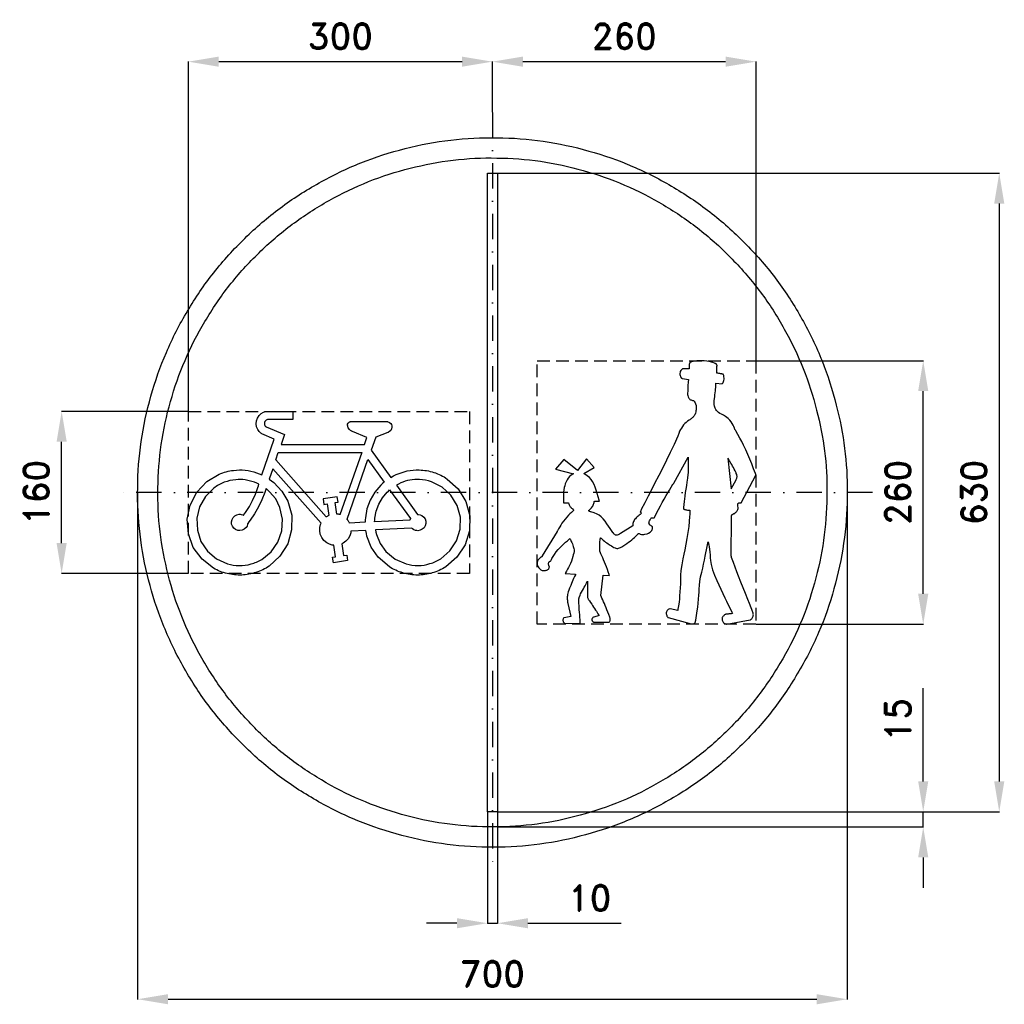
# Model space of a CAD drawing. Header units: millimetres. Extents: x -466 to 505, y -505 to 466.
import ezdxf

# ---------------------------------------------------------------- set-up
doc = ezdxf.new("R2010")
doc.units = ezdxf.units.MM
doc.header["$LTSCALE"] = 5
doc.linetypes.add('ČERCHOVANÁX2', pattern=[2, 1, -0.5, 0, -0.5])
doc.linetypes.add('ČÁRKOVANÁX2', pattern=[1.5, 1, -0.5])
doc.layers.add('Kóty', color=2, linetype='Continuous')
doc.layers.add('Značka', color=7, linetype='Continuous')
doc.styles.get("Standard").update_dxf_attribs({"font": 'romand.shx', "height": 25})
doc.dimstyles.get("Standard").update_dxf_attribs({"dimtxt": 25, "dimasz": 30, "dimexe": 0.18, "dimexo": 0.0625, "dimgap": 12.5, "dimtad": 1, "dimdec": 0, "dimzin": 0, "dimdsep": 46, "dimtxsty": 'Standard', "dimcen": 0.09, "dimadec": 0, "dimazin": 0, "dimtfac": 1, "dimtdec": 0, "dimtofl": 0, "dimtmove": 0, "dimatfit": 3, "dimfxl": 1, "dimtolj": 1, "dimtzin": 0, "dimarcsym": 0})

# ---------------------------------------------------------------- blocks, each defined once
blk = doc.blocks.new('*D2')
at = {"layer": 'Defpoints', "color": 0, "transparency": 16777216}
for p in [(-425, 80), (-300, 80), (-300, -80)]:
    blk.add_point(p, dxfattribs=at)
at = {"layer": 'Kóty', "color": 0, "lineweight": -2, "transparency": 16777216}
for p, q in [((-300.0625, 80), (-425.18, 80)), ((-425, -50), (-425, 50)), ((-300.0625, -80), (-425.18, -80))]:
    blk.add_line(p, q, dxfattribs=at)
at = {"layer": 'Kóty', "color": 0, "transparency": 16777216}
for points in [[(-430, 50), (-420, 50), (-425, 80)], [(-430, -50), (-420, -50), (-425, -80)]]:
    blk.add_solid(points, dxfattribs=at)
at = {"layer": 'Kóty', "color": 0, "transparency": 16777216, "insert": (-450, 0), "char_height": 25, "attachment_point": 5, "rotation": 90}
blk.add_mtext('\\A1;160', dxfattribs=at)
blk = doc.blocks.new('*D3')
at = {"layer": 'Defpoints', "color": 0, "transparency": 16777216}
for p in [(260, 130), (425, 130), (260, -130)]:
    blk.add_point(p, dxfattribs=at)
at = {"layer": 'Kóty', "color": 0, "lineweight": -2, "transparency": 16777216}
for p, q in [((260.0625, 130), (425.18, 130)), ((425, -100), (425, 100)), ((260.0625, -130), (425.18, -130))]:
    blk.add_line(p, q, dxfattribs=at)
at = {"layer": 'Kóty', "color": 0, "transparency": 16777216}
for points in [[(420, 100), (430, 100), (425, 130)], [(420, -100), (430, -100), (425, -130)]]:
    blk.add_solid(points, dxfattribs=at)
at = {"layer": 'Kóty', "color": 0, "transparency": 16777216, "insert": (400, 0), "char_height": 25, "attachment_point": 5, "rotation": 90}
blk.add_mtext('\\A1;260', dxfattribs=at)
blk = doc.blocks.new('*D4')
at = {"layer": 'Defpoints', "color": 0, "transparency": 16777216}
for p in [(0, 425.03), (0, 375.06), (-300, 80)]:
    blk.add_point(p, dxfattribs=at)
at = {"layer": 'Kóty', "color": 0, "lineweight": -2, "transparency": 16777216}
for p, q in [((-300, 80.06), (-300, 425.21)), ((-270, 425.03), (-30, 425.03)), ((0, 375.12), (0, 425.21))]:
    blk.add_line(p, q, dxfattribs=at)
at = {"layer": 'Kóty', "color": 0, "transparency": 16777216}
for points in [[(-270, 430.03), (-270, 420.03), (-300, 425.03)], [(-30, 430.03), (-30, 420.03), (0, 425.03)]]:
    blk.add_solid(points, dxfattribs=at)
at = {"layer": 'Kóty', "color": 0, "transparency": 16777216, "insert": (-150, 450.03), "char_height": 25, "attachment_point": 5}
blk.add_mtext('\\A1;300', dxfattribs=at)
blk = doc.blocks.new('*D5')
at = {"layer": 'Defpoints', "color": 0, "transparency": 16777216}
for p in [(260.06, 425.03), (0, 375), (260.06, 130)]:
    blk.add_point(p, dxfattribs=at)
at = {"layer": 'Kóty', "color": 0, "lineweight": -2, "transparency": 16777216}
for p, q in [((0, 375.06), (0, 425.21)), ((30, 425.03), (230.06, 425.03)), ((260.06, 130.06), (260.06, 425.21))]:
    blk.add_line(p, q, dxfattribs=at)
at = {"layer": 'Kóty', "color": 0, "transparency": 16777216}
for points in [[(30, 430.03), (30, 420.03), (0, 425.03)], [(230.06, 430.03), (230.06, 420.03), (260.06, 425.03)]]:
    blk.add_solid(points, dxfattribs=at)
at = {"layer": 'Kóty', "color": 0, "transparency": 16777216, "insert": (130.03, 450.03), "char_height": 25, "attachment_point": 5}
blk.add_mtext('\\A1;260', dxfattribs=at)
blk = doc.blocks.new('*D6')
at = {"layer": 'Defpoints', "color": 0, "transparency": 16777216}
for p in [(-5, -315), (5, -315), (5, -425.03)]:
    blk.add_point(p, dxfattribs=at)
at = {"layer": 'Kóty', "color": 0, "lineweight": -2, "transparency": 16777216}
for p, q in [((-5, -315.06), (-5, -425.21)), ((5, -315.06), (5, -425.21)), ((-35, -425.03), (-65, -425.03)), ((35, -425.03), (126.9, -425.03))]:
    blk.add_line(p, q, dxfattribs=at)
at = {"layer": 'Kóty', "color": 0, "transparency": 16777216}
for points in [[(-35, -420.03), (-35, -430.03), (-5, -425.03)], [(35, -420.03), (35, -430.03), (5, -425.03)]]:
    blk.add_solid(points, dxfattribs=at)
at = {"layer": 'Kóty', "color": 0, "transparency": 16777216, "insert": (95.95, -400.03), "char_height": 25, "attachment_point": 5}
blk.add_mtext('\\A1;10', dxfattribs=at)
blk = doc.blocks.new('*D7')
at = {"layer": 'Defpoints', "color": 0, "transparency": 16777216}
for p in [(-350.05, 0), (350, 0), (350, -500.03)]:
    blk.add_point(p, dxfattribs=at)
at = {"layer": 'Kóty', "color": 0, "lineweight": -2, "transparency": 16777216}
for p, q in [((-350.05, -0.06), (-350.05, -500.21)), ((350, -0.06), (350, -500.21)), ((-320.05, -500.03), (320, -500.03))]:
    blk.add_line(p, q, dxfattribs=at)
at = {"layer": 'Kóty', "color": 0, "transparency": 16777216}
for points in [[(-320.05, -495.03), (-320.05, -505.03), (-350.05, -500.03)], [(320, -495.03), (320, -505.03), (350, -500.03)]]:
    blk.add_solid(points, dxfattribs=at)
at = {"layer": 'Kóty', "color": 0, "transparency": 16777216, "insert": (-0.03, -475.03), "char_height": 25, "attachment_point": 5}
blk.add_mtext('\\A1;700', dxfattribs=at)
blk = doc.blocks.new('*D8')
at = {"layer": 'Defpoints', "color": 0, "transparency": 16777216}
for p in [(5, 315), (5, -315.0625), (500, -315.0625)]:
    blk.add_point(p, dxfattribs=at)
at = {"layer": 'Kóty', "color": 0, "lineweight": -2, "transparency": 16777216}
for p, q in [((5.0625, 315), (500.18, 315)), ((500, 285), (500, -285.0625)), ((5.0625, -315.0625), (500.18, -315.0625))]:
    blk.add_line(p, q, dxfattribs=at)
at = {"layer": 'Kóty', "color": 0, "transparency": 16777216}
for points in [[(495, 285), (505, 285), (500, 315)], [(495, -285.0625), (505, -285.0625), (500, -315.0625)]]:
    blk.add_solid(points, dxfattribs=at)
at = {"layer": 'Kóty', "color": 0, "transparency": 16777216, "insert": (475, -0.03125), "char_height": 25, "attachment_point": 5, "rotation": 90}
blk.add_mtext('\\A1;630', dxfattribs=at)
blk = doc.blocks.new('*D9')
at = {"layer": 'Defpoints', "color": 0, "transparency": 16777216}
for p in [(5.06, -315.06), (425, -315.06), (5, -330.02)]:
    blk.add_point(p, dxfattribs=at)
at = {"layer": 'Kóty', "color": 0, "lineweight": -2, "transparency": 16777216}
for p, q in [((425, -285.06), (425, -193.16)), ((5.12, -315.06), (425.18, -315.06)), ((5.06, -330.02), (425.18, -330.02)), ((425, -360.02), (425, -390.02))]:
    blk.add_line(p, q, dxfattribs=at)
at = {"layer": 'Kóty', "color": 0, "transparency": 16777216}
for points in [[(420, -285.06), (430, -285.06), (425, -315.06)], [(420, -360.02), (430, -360.02), (425, -330.02)]]:
    blk.add_solid(points, dxfattribs=at)
at = {"layer": 'Kóty', "color": 0, "transparency": 16777216, "insert": (400, -224.11), "char_height": 25, "attachment_point": 5, "rotation": 90}
blk.add_mtext('\\A1;15', dxfattribs=at)

msp = doc.modelspace()

# ---------------------------------------------------------------- linework, layer by layer
at = {"layer": 'Kóty'}
for points in [[(425, -330.017), (425, -315.063)], [(-5, -425.029), (5, -425.029)]]:
    msp.add_lwpolyline(points, dxfattribs=at)
at = {"layer": 'Značka', "color": 6, "linetype": 'ČERCHOVANÁX2', "lineweight": 25, "ltscale": 5}
for p, q in [((0, 375), (0, -375)), ((375, 0), (-375, 0))]:
    msp.add_line(p, q, dxfattribs=at)
at = {"layer": 'Značka', "color": 5}
for points in [[(350, 0), (350, -2.291), (350, -4.581, -0.0321663), (346.5, -50.208, -0.0357268), (336.9, -95.004, -0.0366679), (321.8, -138.262, -0.0347487), (300.8, -178.953, -0.0340422), (275, -216.774, -0.0344423), (244.2, -250.706, -0.0345546), (209.5, -280.563, -0.0344262), (171, -305.374, -0.034386), (129.7, -325.223, -0.0344168), (86.2, -339.231, -0.0344232), (41.2, -347.724, -0.0344159), (-4.6, -349.97, -0.0344167), (-50.2, -346.527, -0.034417), (-95, -336.859, -0.0344219), (-138.2, -321.716, -0.0344258), (-179, -300.792, -0.0344196), (-216.8, -274.979, -0.0344135), (-250.7, -244.227, -0.0344027), (-280.6, -209.504, -0.0344212), (-305.4, -171.017, -0.0344081), (-325.2, -129.751, -0.0344167), (-339.2, -86.154, -0.034422), (-347.7, -41.156, -0.0344239), (-350, 4.581, -0.0344186), (-346.5, 50.244, -0.0344066), (-336.9, 95.004, -0.0344079), (-321.7, 138.22, -0.0344215), (-300.8, 178.953, -0.0344123), (-275, 216.776, -0.0344159), (-244.2, 250.706, -0.0344112), (-209.5, 280.56, -0.0344102), (-171, 305.374, -0.0344135), (-129.8, 325.224, -0.0344133), (-86.2, 339.231, -0.0344178), (-41.2, 347.724, -0.0344147), (4.6, 349.97, -0.0344183), (50.2, 346.527, -0.0344185), (95, 336.859, -0.0344139), (138.2, 321.715, -0.0344122), (179, 300.792, -0.034421), (216.8, 274.98, -0.0343987), (250.7, 244.227, -0.0344281), (280.6, 209.501, -0.0344954), (305.4, 171.017, -0.0344081), (325.2, 129.763, -0.0340917), (339.2, 86.154, -0.0328069), (347.5, 43.384, -0.0342764), (350, 0)], [(330, 0), (330, -2.16), (330, -4.32, -0.0321676), (326.7, -47.339, -0.0357412), (317.6, -89.575, -0.0366598), (303.4, -130.361, -0.0347689), (283.6, -168.727, -0.0340415), (259.3, -204.387, -0.0344506), (230.3, -236.38, -0.034559), (197.5, -264.531, -0.0344287), (161.2, -287.924, -0.034392), (122.3, -306.639, -0.034413), (81.2, -319.846, -0.0344226), (38.8, -327.854, -0.0344166), (-4.3, -329.972, -0.0344155), (-47.4, -326.726, -0.0344178), (-89.6, -317.61, -0.0344206), (-130.3, -303.332, -0.0344145), (-168.7, -283.604, -0.034423), (-204.4, -259.266, -0.034424), (-236.4, -230.271, -0.0344207), (-264.5, -197.532, -0.0344091), (-287.9, -161.245, -0.0344122), (-306.6, -122.337, -0.0343888), (-319.8, -81.231, -0.0343928), (-327.9, -38.804, -0.034449), (-330, 4.32, -0.0344398), (-326.7, 47.373, -0.0344103), (-317.6, 89.575, -0.0344275), (-303.3, 130.322, -0.0344042), (-283.6, 168.727, -0.0344117), (-259.3, 204.389, -0.034409), (-230.3, 236.38, -0.0344094), (-197.5, 264.528, -0.0344108), (-161.2, 287.924, -0.0344214), (-122.3, 306.639, -0.0344114), (-81.2, 319.846, -0.034423), (-38.8, 327.854, -0.0344179), (4.3, 329.972, -0.0344171), (47.4, 326.726, -0.0344183), (89.6, 317.61, -0.0344109), (130.3, 303.332, -0.0344202), (168.7, 283.604, -0.0344124), (204.4, 259.267, -0.034393), (236.4, 230.271, -0.0344124), (264.5, 197.529, -0.0344903), (287.9, 161.245, -0.0344317), (306.6, 122.348, -0.034062), (319.8, 81.231, -0.032789), (327.7, 40.905, -0.034256), (330, 0)], [(90.1, 18.544), (100.2, 24.625), (92.7, 33.321), (83.9, 21.488), (70.4, 32.471), (62.2, 22.889), (80, 18.394), (79.7, 18.269), (79.4, 18.141), (77.6, 17.096), (76, 15.749), (74.7, 14.229), (73.6, 12.528), (72.6, 10.552), (71.8, 8.484), (71.3, 6.617), (70.8, 4.721), (70.4, 2.502), (70.1, 0.267), (70.1, -0.148), (70, -0.563), (70.1, -10.131), (75.1, -10.203), (75.2, -10.341), (75.2, -10.479), (75.4, -11.346), (75.7, -12.188), (76.1, -12.867), (76.4, -13.513), (76.8, -14.084), (77.3, -14.62), (77.7, -15.023), (78.1, -15.404), (78.6, -15.869), (79.2, -16.32), (79.4, -16.548), (79.7, -16.797), (79.8, -16.942), (79.9, -17.099), (80, -17.206), (80, -17.319), (80, -17.425), (80, -17.533), (80, -17.639), (80, -17.742), (79.9, -17.83), (79.9, -17.913), (79.8, -18.01), (79.7, -18.099), (79.7, -18.124), (79.7, -18.149), (79.4, -18.402), (79.1, -18.655), (78.5, -19.167), (77.9, -19.688), (76.5, -21.014), (75.1, -22.388), (73.3, -24.278), (71.7, -26.247), (70.1, -28.288), (68.6, -30.399), (67.4, -32.144), (66.4, -33.927), (65.2, -35.881), (64.2, -37.875), (64, -38.233), (63.9, -38.593), (49.2, -62.674), (49.2, -62.712), (49.2, -62.75), (49.1, -62.963), (49, -63.158), (48.9, -63.315), (48.7, -63.451), (48.5, -63.592), (48.3, -63.716), (48.1, -63.831), (47.9, -63.945), (47.6, -64.1), (47.4, -64.267), (46, -65.425), (44.9, -66.899), (44.5, -67.922), (44.2, -69.01), (44.1, -70.089), (44.2, -71.167), (44.5, -72.368), (45.1, -73.493), (45.8, -74.549), (46.7, -75.454), (47.2, -75.864), (47.7, -76.226), (48.4, -76.592), (49.1, -76.882), (49.4, -76.965), (49.6, -77.043), (49.8, -77.05), (50, -77.055), (50.3, -77.061), (50.7, -77.058), (51.4, -77.024), (52.2, -76.938), (53, -76.788), (53.7, -76.546), (54.3, -76.291), (54.8, -75.96), (55.2, -75.634), (55.5, -75.256), (55.7, -74.894), (55.9, -74.505), (56.1, -74.028), (56.2, -73.533), (56.2, -73.409), (56.2, -73.285), (56.2, -73.229), (56.2, -73.172), (56.1, -73.061), (56, -72.948), (55.9, -72.671), (55.8, -72.389), (55.6, -72.015), (55.5, -71.631), (55.4, -71.237), (55.4, -70.837), (55.4, -70.5), (55.4, -70.162), (55.4, -69.702), (55.5, -69.248), (55.6, -68.948), (55.8, -68.669), (55.9, -68.495), (56, -68.344), (56.2, -68.222), (56.4, -68.123), (56.6, -68.033), (56.9, -67.965), (57.1, -67.911), (57.4, -67.867), (57.4, -67.861), (57.4, -67.854), (57.6, -67.393), (57.9, -66.933), (58.3, -66.042), (58.7, -65.161), (59.9, -63.098), (61.2, -61.102), (62.9, -58.682), (64.8, -56.382), (66.8, -54.266), (68.8, -52.242), (70.5, -50.701), (72.1, -49.194), (73.9, -47.631), (75.7, -46.073), (76, -45.798), (76.3, -45.524), (76.4, -45.684), (76.5, -45.845), (76.7, -46.173), (76.9, -46.504), (77.4, -47.363), (77.8, -48.239), (78.4, -49.462), (78.9, -50.712), (79.4, -52.004), (79.8, -53.318), (80, -54.384), (80.3, -55.461), (80.5, -56.606), (80.6, -57.759), (80.6, -57.962), (80.6, -58.165), (80.6, -58.479), (80.5, -58.794), (80.4, -59.431), (80.2, -60.065), (79.8, -61.693), (79.4, -63.307), (78.7, -65.529), (77.9, -67.722), (77, -69.963), (76, -72.172), (75.1, -73.95), (74.2, -75.705), (73.2, -77.56), (72.2, -79.385), (72, -79.704), (71.8, -80.023), (82.1, -80.752), (81.9, -81.005), (81.8, -81.257), (81, -83.025), (80.1, -84.806), (79.4, -86.509), (78.7, -88.221), (77.9, -89.951), (77.2, -91.69), (76.7, -93.102), (76.1, -94.515), (75.4, -96.308), (74.8, -98.123), (74.4, -99.425), (74.1, -100.749), (74, -101.861), (73.8, -102.982), (73.8, -104.133), (73.8, -105.284), (73.9, -106.239), (73.9, -107.191), (74.1, -108.247), (74.3, -109.297), (74.3, -109.487), (74.3, -109.678), (77.3, -122.39), (70.7, -123.776), (70.6, -123.828), (70.5, -123.881), (70.2, -124.195), (69.9, -124.58), (69.7, -125.05), (69.6, -125.552), (69.6, -126.226), (69.7, -126.896), (69.9, -127.546), (70.2, -128.141), (70.4, -128.453), (70.7, -128.73), (71, -128.945), (71.3, -129.108), (71.4, -129.144), (71.5, -129.178), (86.4, -129), (86.4, -128.635), (86.4, -128.271), (86.4, -125.716), (86.3, -123.163), (86.1, -120.724), (85.9, -118.287), (85.7, -115.843), (85.5, -113.399), (85.4, -111.44), (85.3, -109.479), (85.3, -107.393), (85.3, -105.306), (85.3, -104.937), (85.3, -104.569), (85.4, -104.275), (85.5, -103.982), (85.7, -103.406), (85.9, -102.834), (86.4, -101.457), (87, -100.101), (87.8, -98.377), (88.7, -96.684), (89.7, -95.039), (90.6, -93.408), (91.4, -92.109), (92.1, -90.806), (92.9, -89.402), (93.7, -87.98), (93.8, -87.725), (93.9, -87.469), (93.7, -99.974), (93.7, -100.113), (93.7, -100.253), (93.7, -101.156), (93.7, -102.059), (93.8, -102.813), (93.9, -103.557), (94.1, -104.218), (94.4, -104.862), (94.6, -105.332), (94.8, -105.782), (95.2, -106.298), (95.6, -106.798), (96.8, -108.461), (97.9, -110.165), (98.8, -111.622), (99.8, -113.08), (100.7, -114.566), (101.7, -116.056), (102.5, -117.257), (103.2, -118.457), (104.1, -119.734), (104.9, -121.006), (105.1, -121.23), (105.2, -121.454), (99.9, -122.954), (99.8, -123.025), (99.7, -123.098), (99.2, -123.495), (98.8, -123.966), (98.5, -124.331), (98.4, -124.731), (98.2, -125.115), (98.2, -125.511), (98.2, -125.902), (98.3, -126.281), (98.5, -126.664), (98.7, -127.015), (98.9, -127.269), (99.2, -127.503), (99.5, -127.761), (99.8, -127.991), (99.9, -128.053), (100, -128.114), (114.8, -128.099), (114.9, -128.028), (115, -127.957), (115.4, -127.507), (115.7, -127.034), (116, -126.667), (116.2, -126.272), (116.3, -125.913), (116.3, -125.54), (116.3, -125.116), (116.3, -124.695), (116.2, -124.317), (116.1, -123.948), (115.9, -123.43), (115.7, -122.919), (114.7, -120.494), (113.8, -118.037), (113, -115.919), (112.2, -113.822), (111.3, -111.666), (110.4, -109.517), (109.7, -107.773), (108.9, -106.037), (108, -104.177), (107.2, -102.328), (107, -102.001), (106.8, -101.675), (109.4, -81.752), (115.4, -81.788), (115.3, -81.419), (115.2, -81.05), (114.3, -78.486), (113.4, -75.941), (112.5, -73.533), (111.6, -71.14), (110.6, -68.75), (109.6, -66.369), (108.8, -64.459), (108, -62.552), (107.1, -60.513), (106.2, -58.474), (106, -58.112), (105.9, -57.75), (105.9, -57.558), (105.9, -57.366), (105.8, -56.979), (105.8, -56.592), (105.8, -55.608), (105.8, -54.623), (105.8, -53.291), (105.9, -51.958), (105.9, -50.625), (106, -49.293), (106.1, -48.244), (106.2, -47.196), (106.4, -46.112), (106.5, -45.032), (106.5, -44.846), (106.6, -44.659), (106.8, -44.813), (106.9, -44.966), (107.3, -45.269), (107.6, -45.57), (108.5, -46.311), (109.4, -47.039), (110.5, -47.983), (111.7, -48.902), (112.9, -49.79), (114.1, -50.654), (115.1, -51.326), (116.1, -51.975), (117.4, -52.755), (118.7, -53.527), (119.8, -54.222), (121, -54.791), (121.9, -55.041), (122.8, -55.161), (123.6, -55.157), (124.5, -55.027), (125.4, -54.762), (126.3, -54.381), (127.5, -53.678), (128.7, -52.884), (130.6, -51.578), (132.6, -50.27), (134.2, -49.116), (135.8, -47.93), (137.4, -46.698), (139, -45.419), (140.2, -44.365), (141.4, -43.272), (142.6, -42.084), (143.7, -40.84), (143.9, -40.617), (144.1, -40.393), (144.4, -40.536), (144.7, -40.672), (145.3, -40.907), (145.9, -41.098), (147.2, -41.375), (148.5, -41.469, 0.0478305), (150.5, -41.314), (152.5, -40.789), (154.1, -40.11), (155.5, -39.183), (156.4, -38.403), (157.1, -37.487), (157.6, -36.698), (157.9, -35.839), (158, -35.413), (158, -34.979), (158, -34.615), (158, -34.255), (157.9, -34.036), (157.9, -33.819), (157.7, -33.7), (157.5, -33.58), (157.2, -33.357), (156.8, -33.133), (156.2, -32.662), (155.5, -32.148), (155.1, -31.805), (154.8, -31.418), (154.6, -31.117), (154.5, -30.79), (154.4, -30.448), (154.4, -30.097), (154.5, -29.692), (154.5, -29.295), (154.7, -28.701), (155, -28.126), (155.6, -26.865), (156.3, -25.639), (156.5, -25.399), (156.6, -25.159), (159.5, -25.159), (159.8, -24.634), (160.1, -24.11), (162, -20.458), (163.9, -16.812), (165.8, -13.364), (167.6, -9.927), (169.5, -6.504), (171.5, -3.1), (173, -0.379), (174.6, 2.326), (176.4, 5.205), (178.1, 8.06), (178.5, 8.565), (178.8, 9.069), (193.1, 34.965), (193, 18.68), (192.9, 18.148), (192.9, 17.616), (192.4, 13.928), (191.9, 10.245), (191.4, 6.779), (190.9, 3.316), (190.3, -0.124), (189.8, -3.565), (189.5, -6.311), (189.1, -9.06), (188.8, -11.983), (188.5, -14.912), (188.4, -15.43), (188.4, -15.948), (188.4, -16), (188.4, -16.05), (188.5, -16.15), (188.6, -16.241), (188.8, -16.408), (189, -16.548), (189.6, -16.799), (190.1, -16.978), (190.9, -17.145), (191.6, -17.265), (192.3, -17.356), (193, -17.421), (193.8, -17.474), (194.7, -17.506), (194.8, -17.509), (194.9, -17.513), (194.9, -18.585), (194.8, -19.658), (194.7, -21.736), (194.5, -23.814), (194.1, -28.679), (193.6, -33.532), (192.8, -39.472), (191.8, -45.387), (190.8, -50.99), (189.7, -56.582), (188.8, -61.044), (187.9, -65.502), (186.7, -71.309), (185.8, -77.158), (185.6, -81.762), (185.5, -86.387), (185.4, -90.251), (185.2, -94.109), (185, -98.019), (184.7, -101.924), (184.5, -105.107), (184.1, -108.283), (183.6, -111.741), (183, -115.181), (182.9, -115.799), (182.8, -116.416), (175.4, -114.844), (175.2, -114.872), (175, -114.905), (174.1, -115.145), (173.3, -115.561), (172.7, -116.029), (172.3, -116.607), (171.9, -117.247), (171.7, -117.943), (171.5, -118.797), (171.5, -119.665), (171.7, -120.561), (172, -121.418), (172.2, -121.946), (172.5, -122.445), (172.8, -122.881), (173.2, -123.28), (173.3, -123.408), (173.5, -123.533), (196.1, -129.528), (196.3, -129.562), (196.4, -129.594), (197.1, -129.732), (197.8, -129.767), (198.2, -129.73), (198.6, -129.625), (199, -129.469), (199.3, -129.251), (199.6, -128.969), (199.8, -128.641), (200, -128.23), (200.2, -127.794), (200.4, -126.897), (200.6, -125.977), (201.2, -121.449), (202, -116.938), (202.5, -113.064), (202.9, -109.175), (203.3, -105.286), (203.7, -101.396), (203.9, -98.344), (204.1, -95.284), (204.2, -91.596), (204.5, -87.933), (205.4, -83.23), (206.6, -78.566), (207.5, -74.658), (208.3, -70.733), (209.1, -66.81), (209.9, -62.887), (210.6, -59.749), (211.2, -56.609), (211.8, -53.276), (212.5, -49.943), (212.6, -49.356), (212.7, -48.768), (212.9, -49.238), (213, -49.708), (213.2, -50.632), (213.4, -51.559), (213.8, -53.786), (214.1, -56.027), (214.4, -58.847), (214.7, -61.675), (214.9, -64.361), (215.2, -67.044), (215.4, -69.124), (215.7, -71.191), (216.3, -73.747), (217.1, -76.257), (219.1, -81.548), (221.5, -86.724), (223.4, -91.017), (225.4, -95.306), (227.4, -99.592), (229.4, -103.866), (231, -107.312), (232.7, -110.762), (234.4, -114.473), (236.1, -118.197), (236.4, -118.86), (236.7, -119.524), (236.6, -119.538), (236.5, -119.551), (236.3, -119.577), (236.1, -119.602), (235.6, -119.66), (235.1, -119.717), (234.4, -119.786), (233.8, -119.853), (233.2, -119.919), (232.5, -119.985), (232, -120.04), (231.5, -120.097), (230.9, -120.164), (230.3, -120.234), (230.2, -120.247), (230.1, -120.26), (230, -120.308), (229.9, -120.356), (229.7, -120.456), (229.5, -120.563), (229.1, -120.843), (228.6, -121.16), (228.2, -121.596), (227.7, -122.083), (227.4, -122.56), (227.1, -123.073), (226.8, -123.503), (226.7, -123.952), (226.6, -124.349), (226.5, -124.755), (226.5, -125.434), (226.6, -126.105), (226.9, -126.781), (227.2, -127.415), (227.6, -128.033), (228.1, -128.575), (228.7, -129.029), (229.3, -129.398), (230.1, -129.736), (231, -129.949), (231.1, -129.975), (231.3, -130), (254.3, -125.755), (254.4, -125.696), (254.6, -125.636), (255.2, -125.182), (255.9, -124.63), (256.3, -124.059), (256.7, -123.421), (257, -122.728), (257.2, -121.999), (257.3, -121.369), (257.4, -120.732), (257.3, -120), (257.2, -119.277), (257.2, -119.143), (257.2, -119.01), (256.9, -118.174), (256.5, -117.338), (255.9, -115.656), (255.3, -113.976), (253.6, -109.734), (251.9, -105.499), (249.6, -99.799), (247.3, -94.103), (245, -88.416), (242.8, -82.716), (241.1, -78.215), (239.4, -73.698), (237.7, -69.004), (236, -64.283), (235.7, -63.464), (235.5, -62.645), (235.7, -25.63), (235.7, -25.468), (235.7, -25.306), (235.7, -24.407), (235.8, -23.511), (235.9, -23.094), (236, -22.69), (236.1, -22.457), (236.2, -22.238), (236.3, -22.043), (236.5, -21.868), (236.8, -21.665), (237, -21.492), (237.4, -21.308), (237.7, -21.146), (238.3, -20.907), (238.9, -20.683), (239, -20.63), (239.2, -20.578), (239.2, -20.513), (239.3, -20.448), (239.4, -20.319), (239.5, -20.194), (239.9, -19.872), (240.2, -19.557), (240.7, -19.094), (241.2, -18.596), (241.6, -17.994), (241.9, -17.332), (242.2, -16.667), (242.3, -15.976), (242.3, -14.832), (242.2, -13.69), (242.1, -12.891), (242, -12.088), (242, -11.699), (242.1, -11.318), (242.2, -11.095), (242.3, -10.887), (242.5, -10.707), (242.6, -10.553), (242.8, -10.419), (243.1, -10.316), (243.4, -10.216), (243.7, -10.16), (244, -10.135), (244.4, -10.135), (244.7, -10.155), (245, -10.195), (245.2, -10.213), (245.3, -10.232), (260, 17.186), (259.7, 17.863), (259.5, 18.54), (257.7, 23.374), (255.8, 28.19), (253.9, 32.851), (252, 37.483), (250, 42.082), (247.8, 46.63), (246.1, 50.177), (244.2, 53.68), (242.2, 57.258), (240.1, 60.76), (239.7, 61.358), (239.3, 61.954), (239.2, 62.219), (239.1, 62.484), (238.9, 63.019), (238.7, 63.55), (238.2, 64.9), (237.5, 66.222), (236.6, 67.992), (235.4, 69.676), (234.2, 71.312), (232.7, 72.824), (231.4, 73.983), (230, 74.988), (228, 76.079), (225.9, 77.081), (224.4, 77.914), (223, 78.893), (222, 79.778), (221.1, 80.777), (220.3, 81.875), (219.7, 83.07), (219.3, 84.137), (219, 85.243), (218.7, 86.831), (218.7, 88.436), (218.8, 90.514), (219.1, 92.582), (219.3, 94.462), (219.5, 96.342), (219.8, 98.328), (220, 100.315), (220.2, 101.96), (220.3, 103.608), (220.4, 105.393), (220.4, 107.179), (220.4, 107.497), (220.4, 107.815), (226.6, 107.236), (226.7, 107.304), (226.8, 107.375), (227.3, 107.849), (227.6, 108.43), (228.1, 109.435), (228.3, 110.49), (228.5, 111.659), (228.5, 112.836), (228.4, 113.906), (228.3, 114.965), (228.2, 115.452), (228, 115.928), (227.9, 116.134), (227.8, 116.327), (227.8, 116.391), (227.7, 116.454), (227.7, 116.473), (227.6, 116.493), (227.5, 116.533), (227.4, 116.572), (227.1, 116.677), (226.8, 116.774), (226.2, 116.917), (225.7, 117.043), (225, 117.177), (224.4, 117.293), (223.8, 117.386), (223.2, 117.466), (222.5, 117.548), (221.8, 117.612), (221.6, 117.623), (221.5, 117.633), (221.5, 124.614), (221.5, 124.666), (221.5, 124.718), (221.6, 125.006), (221.6, 125.297), (221.5, 125.525), (221.5, 125.745), (221.4, 125.938), (221.3, 126.12), (221.2, 126.309), (221, 126.487), (220.9, 126.653), (220.7, 126.819), (220.7, 126.846), (220.7, 126.872), (220.4, 126.994), (220.1, 127.114), (219.6, 127.353), (219.1, 127.579), (217.6, 128.136), (216, 128.612), (213.7, 129.189), (211.4, 129.602), (208.8, 129.896), (206.2, 130, 0.0152233), (204, 129.957), (201.8, 129.782), (199.3, 129.442), (196.8, 128.927), (196.3, 128.816), (195.9, 128.702), (195.9, 128.693), (195.8, 128.685), (195.8, 128.663), (195.7, 128.638), (195.5, 128.553), (195.4, 128.45), (195.1, 128.261), (194.9, 128.043), (194.7, 127.766), (194.5, 127.461), (194.4, 127.174), (194.3, 126.874), (194.2, 126.507), (194.2, 126.136), (194.2, 126.065), (194.2, 125.993), (194, 121.87), (187.7, 121.92), (187.5, 121.83), (187.3, 121.736), (186.5, 121.108), (185.8, 120.292), (185.3, 119.44), (185.1, 118.514), (184.9, 117.438), (184.9, 116.351), (185.1, 115.44), (185.4, 114.563), (185.7, 113.901), (186.1, 113.311), (186.3, 113.101), (186.5, 112.909), (186.8, 112.718), (187.1, 112.567), (187.2, 112.514), (187.4, 112.467), (193.3, 111.481), (193.3, 111.26), (193.3, 111.039), (193.1, 109.495), (193, 107.95), (192.9, 106.479), (192.8, 105.007), (192.8, 103.536), (192.7, 102.064), (192.7, 100.886), (192.7, 99.71), (192.6, 98.241), (192.6, 96.768), (192.7, 95.533), (193, 94.332), (193.3, 93.677), (193.6, 93.072), (194, 92.631), (194.4, 92.244), (194.9, 91.853), (195.5, 91.531), (196.1, 91.268), (196.7, 91.045), (197.5, 90.808), (198.2, 90.595), (198.4, 90.552), (198.6, 90.508), (198.7, 90.316), (198.9, 90.122), (199.2, 89.736), (199.4, 89.336), (200, 88.351), (200.5, 87.306), (200.9, 85.928), (201.1, 84.504), (201.1, 83.082), (201, 81.665), (200.8, 80.536), (200.6, 79.421), (200.3, 78.257), (199.9, 77.113), (199.8, 76.915), (199.7, 76.717), (199.7, 76.617), (199.6, 76.517), (199.5, 76.32), (199.3, 76.125), (199, 75.65), (198.6, 75.191), (198.1, 74.601), (197.6, 74.042), (197, 73.504), (196.4, 72.996), (195.9, 72.601), (195.4, 72.229), (194.7, 71.785), (194, 71.351), (192.4, 70.277), (191, 69.073), (189.7, 67.888), (188.6, 66.609), (187.4, 65.083), (186.4, 63.474), (185.5, 61.953), (184.7, 60.383), (183.8, 58.041), (182.9, 55.666), (179.3, 47.445), (175.4, 39.395), (171.7, 31.896), (168, 24.405), (164, 16.57), (160, 8.76), (156.8, 2.47), (153.5, -3.82), (150.2, -10.341), (146.8, -16.871), (146.3, -17.992), (145.7, -19.114), (147.1, -20.471), (146.9, -20.605), (146.8, -20.739), (145.7, -21.634), (144.7, -22.508), (143.7, -23.32), (142.7, -24.157), (141.8, -25.026), (141, -25.955), (140.3, -26.766), (139.8, -27.624), (139.2, -28.655), (138.7, -29.737), (138.7, -29.945), (138.6, -30.154), (138.6, -30.174), (138.6, -30.194), (138.6, -30.242), (138.6, -30.291), (138.5, -30.45), (138.5, -30.611), (138.5, -30.889), (138.5, -31.168), (138.5, -31.489), (138.5, -31.81), (138.5, -32.072), (138.5, -32.335), (138.5, -32.598), (138.5, -32.861), (138.5, -32.905), (138.5, -32.948), (126.5, -40.501), (126.4, -40.574), (126.2, -40.647), (125.4, -41.12), (124.6, -41.566), (123.9, -41.891), (123.2, -42.13), (122.7, -42.22), (122.3, -42.241), (121.8, -42.184), (121.4, -42.043), (121, -41.84), (120.6, -41.58), (120.2, -41.176), (119.8, -40.721), (119.7, -40.593), (119.6, -40.465), (119.3, -39.996), (118.9, -39.526), (118.2, -38.616), (117.5, -37.693), (116.1, -35.558), (114.6, -33.386), (113, -30.818), (111.2, -28.305), (109.4, -26.068), (107.4, -24.065), (105.4, -22.575), (103.3, -21.338), (100.3, -20.06), (97.2, -19.143), (96.6, -18.986), (96, -18.835), (95.9, -18.823), (95.9, -18.811), (95.8, -18.786), (95.7, -18.76), (95.6, -18.695), (95.4, -18.618), (95.3, -18.546), (95.2, -18.459), (95.1, -18.398), (95, -18.327), (95, -18.256), (95, -18.178), (95, -18.093), (95, -18.009), (95, -17.91), (95.1, -17.819), (95.1, -17.731), (95.2, -17.649), (95.4, -17.475), (95.6, -17.313), (96.4, -16.592), (97.1, -15.803), (97.8, -15.023), (98.4, -14.209), (98.9, -13.383), (99.4, -12.516), (99.7, -11.716), (100.1, -10.892), (100.3, -9.986), (100.5, -9.061), (100.6, -8.91), (100.6, -8.76), (105.5, -8.652), (105.3, -8.171), (105.2, -7.69), (104.2, -4.345), (103.3, -0.991), (102.4, 2.087), (101.4, 5.122), (100.2, 7.985), (98.7, 10.702), (97.3, 12.742), (95.6, 14.602), (93.5, 16.485), (91.1, 18.028), (90.6, 18.29), (90.1, 18.544)], [(-103.7, 69.893), (-103.5, 69.841), (-103.2, 69.782), (-102.2, 69.427), (-101.4, 68.884), (-100.4, 68.003), (-99.7, 66.917), (-99.3, 65.705), (-99.2, 64.429), (-99.6, 62.723), (-100.4, 61.192), (-101.4, 60.154), (-102.6, 59.395), (-102.9, 59.246), (-103.2, 59.109), (-115.1, 54.574), (-119.6, 41.655), (-100.3, 14.888), (-97.7, 16.283), (-95.1, 17.598), (-84, 21.247, -0.0606145), (-72.3, 22.157, -0.0753229), (-57.8, 19.782, -0.0753019), (-44.7, 13.256), (-33.8, 3.493), (-26.3, -9.038), (-22.3, -23.131), (-22.6, -37.762), (-26.9, -51.776), (-35, -63.946), (-46.1, -73.506, -0.0746065), (-59.5, -79.415, -0.0745051), (-73.9, -81.536, -0.0747402), (-88.4, -79.336, -0.0746266), (-101.7, -73.351), (-112.8, -63.736), (-119.6, -54.12), (-123.8, -43.223), (-124.4, -40.365), (-125, -37.485), (-139.6, -38.215), (-139.7, -39.022), (-139.8, -39.825), (-140.8, -42.921), (-142.4, -45.753), (-144.5, -48.225), (-147.2, -50.108), (-147.9, -50.493), (-148.6, -50.854), (-146.8, -62.215), (-143.8, -61.734), (-143, -67.049), (-156.9, -69.292), (-157.8, -63.977), (-154.8, -63.497), (-156.6, -52.136), (-157.3, -52.035), (-158, -51.915), (-160.8, -51.09), (-163.4, -49.718), (-166.2, -47.403), (-168.4, -44.463), (-169.9, -41.12), (-170.4, -37.519), (-170.3, -34.589), (-169.6, -31.765), (-169.4, -31.081), (-169.1, -30.406), (-216.8, 23.408), (-220.3, 13.152), (-217.9, 11.434), (-215.7, 9.646), (-207.8, 1.303), (-202, -8.724), (-198, -22.533), (-198.1, -36.928), (-202, -50.788), (-209.7, -62.94), (-220.3, -72.652, -0.0732913), (-233.3, -78.905, -0.0733033), (-247.4, -81.539, -0.0732787), (-261.7, -80, -0.0732591), (-275.1, -74.761), (-286.5, -65.894), (-295.1, -54.363), (-300, -40.847), (-301.2, -26.511), (-298.3, -12.426), (-291.7, 0.395), (-281.8, 10.785), (-269.5, 18.185, -0.0719481), (-255.5, 21.775, -0.0595377), (-243.9, 21.985, -0.0648276), (-232.7, 19.381), (-230.1, 18.349), (-227.4, 17.225), (-215.3, 52.72), (-227.5, 57.706), (-228, 58.04), (-228.5, 58.388), (-230.2, 60.005), (-231.6, 61.958), (-232.8, 64.69), (-233.2, 67.631), (-232.9, 70.592), (-231.9, 73.386), (-230.3, 75.868), (-228.1, 77.862), (-226, 79.068), (-223.8, 79.793), (-223.2, 79.905), (-222.6, 80), (-196.9, 80), (-196.9, 71.926), (-221.5, 71.926), (-221.6, 71.9), (-221.8, 71.869), (-222.6, 71.652), (-223.3, 71.287), (-224, 70.669), (-224.5, 69.884), (-224.9, 68.992), (-225, 68.039), (-224.9, 67.083), (-224.6, 66.179), (-224.2, 65.522), (-223.7, 64.972), (-223.5, 64.851), (-223.4, 64.734), (-205.2, 57.316), (-208.6, 47.386), (-126.2, 47.386), (-123.8, 54.23), (-138.1, 60.133), (-138.4, 60.284), (-138.7, 60.443), (-140, 61.228), (-141, 62.228), (-142.2, 63.69), (-142.8, 65.393), (-143, 66.385), (-142.9, 67.37), (-142.5, 68.284), (-141.8, 69.047), (-141.2, 69.518), (-140.4, 69.808), (-140.2, 69.854), (-140, 69.893), (-103.7, 69.893)], [(-241.4, -30.506), (-241.5, -30.96), (-241.5, -31.411), (-242.1, -33.139), (-243.1, -34.687), (-244.8, -36.263), (-246.8, -37.279), (-249.1, -37.714, -0.0748802), (-251.3, -37.468), (-253.5, -36.624), (-255.3, -35.195), (-256.6, -33.34), (-257.3, -31.174), (-257.5, -28.89), (-256.9, -26.668), (-255.8, -24.671), (-254.1, -23.092), (-252.1, -22.015), (-249.9, -21.57, -0.0607934), (-248, -21.648), (-246.3, -22.179), (-245.9, -22.372), (-245.5, -22.579), (-244.5, -21.179), (-243.5, -19.768), (-239.8, -13.947), (-236.6, -7.855), (-233.7, -1.56), (-231.4, 4.937), (-230.9, 6.587), (-230.5, 8.241), (-232.6, 9.204), (-234.8, 10.102), (-243.8, 12.406, 0.0591798), (-253.2, 12.545, 0.0736022), (-264.6, 9.991, 0.0735597), (-274.8, 4.256), (-283.2, -3.921), (-288.9, -14.153), (-291.7, -25.507), (-291.1, -37.191), (-287.6, -48.33), (-281, -57.988), (-272.1, -65.59), (-261.4, -70.34, 0.0728201), (-249.8, -72.137, 0.0727638), (-238.2, -70.563, 0.0727767), (-227.5, -66.022), (-218.4, -58.591), (-211.6, -49.059), (-207.8, -37.995), (-207.1, -26.337), (-209.7, -14.917), (-213.8, -6.454), (-219.8, 0.678), (-221.6, 2.249), (-223.4, 3.759), (-223.9, 1.904), (-224.6, 0.054), (-227.4, -7.208), (-230.7, -14.231), (-234.6, -21.006), (-239, -27.417), (-240.2, -28.969), (-241.4, -30.506)], [(-73.9, -21.602), (-73.5, -21.612), (-73, -21.637), (-71.2, -22.002), (-69.6, -22.788), (-67.8, -24.231), (-66.5, -26.135), (-65.8, -28.307), (-65.8, -30.593), (-66.3, -32.809), (-67.5, -34.763), (-69.2, -36.329), (-71.2, -37.336), (-73.5, -37.756, -0.0735084), (-75.8, -37.504), (-77.5, -36.875), (-79, -35.845), (-79.3, -35.536), (-79.7, -35.215), (-115.5, -37.011), (-115, -39.336), (-114.4, -41.644), (-110.8, -50.4), (-105.2, -58.107), (-96.1, -65.773), (-85.2, -70.455, 0.0745026), (-73.4, -72.104, 0.0740431), (-61.7, -70.26, 0.0738024), (-50.9, -65.384), (-41.9, -57.583), (-35.4, -47.689), (-31.9, -36.318), (-31.6, -24.447), (-34.8, -12.998), (-40.9, -2.79), (-49.7, 5.212), (-60.2, 10.595, 0.0726367), (-71.9, 12.718, 0.0600521), (-81.5, 12.18, 0.0653951), (-90.5, 9.332), (-92.6, 8.31), (-94.8, 7.214), (-73.9, -21.602)]]:
    msp.add_lwpolyline(points, format="xyb", dxfattribs=at)
for points in [[(-5, -315), (-5, 315), (5, 315), (5, -315), (-5, -315)], [(-163.2, -11.274), (-161.3, -22.635), (-161.5, -22.697), (-161.6, -22.759), (-162.1, -23.022), (-162.7, -23.305), (-163.2, -23.607), (-163.7, -23.93), (-163.8, -24.013), (-163.9, -24.098), (-213.8, 32.203), (-211.3, 39.312), (-129, 39.312), (-150.4, -21.977), (-150.5, -21.932), (-150.7, -21.888), (-151.3, -21.726), (-151.9, -21.59), (-152.5, -21.476), (-153.1, -21.389), (-153.2, -21.371), (-153.4, -21.354), (-155.2, -9.993), (-152.2, -9.512), (-153.1, -4.198), (-167, -6.441), (-166.2, -11.755), (-163.2, -11.274)], [(-122.9, 32.354), (-106.9, 10.229), (-108.6, 8.728), (-110.2, 7.188), (-116.1, 0.333), (-120.7, -7.524), (-123.9, -16.011), (-125.4, -24.91), (-125.5, -27.169), (-125.6, -29.431), (-141, -30.2), (-141.1, -30), (-141.2, -29.801), (-141.6, -29.019), (-142, -28.263), (-142.6, -27.533), (-143.1, -26.838), (-143.2, -26.669), (-143.4, -26.501), (-122.9, 32.354)], [(232.2, 33.886), (235.6, 3.574), (240.5, 12.542), (240.6, 12.639), (240.6, 12.736), (240.9, 13.399), (241.1, 14.081), (241.2, 14.716), (241.3, 15.363), (241.3, 16.026), (241.2, 16.685), (241.1, 17.249), (241, 17.797), (240.6, 18.552), (240.3, 19.287), (239.4, 21.155), (238.5, 23.021), (237.7, 24.536), (236.9, 26.038), (236.1, 27.502), (235.2, 28.953), (234.6, 30.081), (233.9, 31.199), (233.2, 32.352), (232.4, 33.492), (232.3, 33.689), (232.2, 33.886)], [(-80.9, -25.796), (-80.9, -25.864), (-81, -25.933), (-81.1, -26.211), (-81.2, -26.494), (-81.3, -26.782), (-81.4, -27.075), (-81.5, -27.148), (-81.5, -27.222), (-116.2, -28.959), (-116.1, -27.166), (-116, -25.376), (-114.7, -18.337), (-112.2, -11.602), (-108.6, -5.33), (-104, 0.124), (-102.7, 1.365), (-101.4, 2.571), (-80.9, -25.796)]]:
    msp.add_lwpolyline(points, dxfattribs=at)
at = {"layer": 'Značka', "color": 6, "linetype": 'ČÁRKOVANÁX2', "ltscale": 2.5}
for points in [[(44.2, -130), (44.2, 130), (260, 130), (260, -130), (44.2, -130)], [(-300, -80), (-300, 80), (-22.6, 80), (-22.6, -80), (-300, -80)]]:
    msp.add_lwpolyline(points, dxfattribs=at)

# ---------------------------------------------------------------- dimensions: what is measured, and where the dimension line sits
at = {"layer": 'Kóty'}
for base, p1, p2, picture, middle in [((0, 425.029), (-300, 80), (0, 375.062), '*D4', (-150, 450.029)), ((260.062, 425.029), (0, 375), (260.062, 130), '*D5', (130.031, 450.029)), ((350, -500.029), (-350.054, 0), (350, 0), '*D7', (-0.027, -475.029)), ((5, -425.029), (-5, -315), (5, -315), '*D6', (95.952, -400.029))]:
    dim = msp.add_linear_dim(base=base, p1=p1, p2=p2, dimstyle='Standard', dxfattribs=at)
    dim.commit()
    dim.dimension.update_dxf_attribs({"geometry": picture, "text_midpoint": middle})
for base, p1, p2, picture, middle in [((500, -315.063), (5, 315), (5, -315.063), '*D8', (475, -0.031)), ((425, 130), (260, -130), (260, 130), '*D3', (400, 0)), ((-425, 80), (-300, -80), (-300, 80), '*D2', (-450, 0)), ((425, -315.063), (5, -330.017), (5.062, -315.063), '*D9', (400, -224.11))]:
    dim = msp.add_linear_dim(base=base, p1=p1, p2=p2, angle=90, dimstyle='Standard', dxfattribs=at)
    dim.commit()
    dim.dimension.update_dxf_attribs({"geometry": picture, "text_midpoint": middle})

doc.saveas('drawing.dxf')
